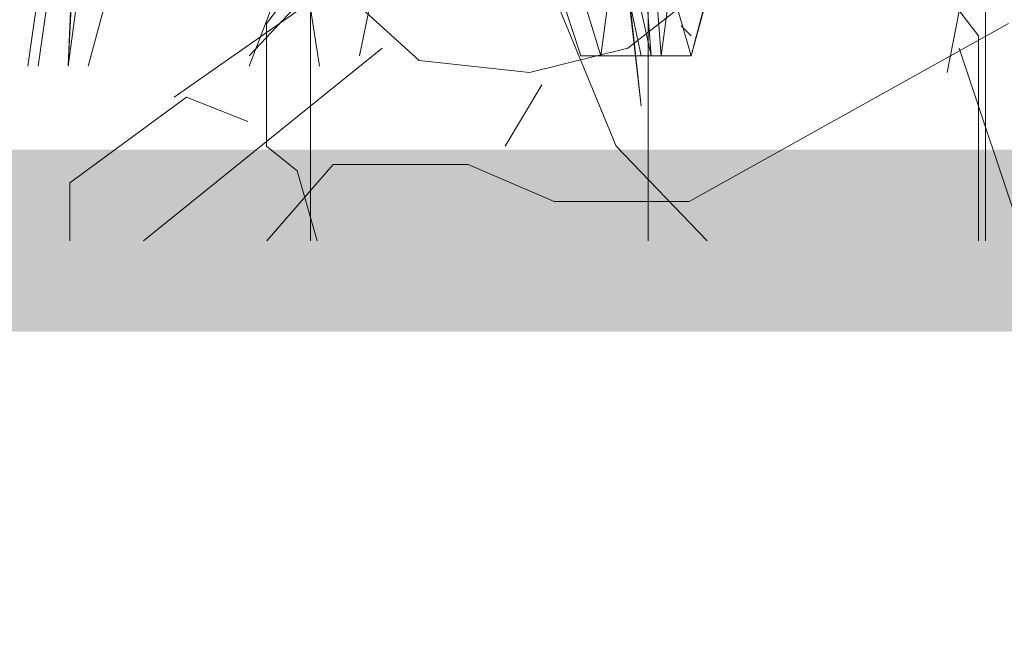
# Model space of a CAD drawing. Header units: millimetres. Extents: x 16698 to 93787, y -21104 to 39413.
# Tile 43 of 256: x 23481 to 23498, y 9741 to 9751. Entities that reach past the tile are written whole.
import ezdxf

# ---------------------------------------------------------------- set-up
doc = ezdxf.new("R2010")
doc.units = ezdxf.units.MM
for name, color, linetype, lineweight in [('__MODUS_ŚCIANY', 2, 'Continuous', 35), ('_MODUS - zielen', 66, 'Continuous', 9), ('Hatch', 4, 'Continuous', 5)]:
    doc.layers.add(name, color=color, linetype=linetype, lineweight=lineweight)

msp = doc.modelspace()

# ---------------------------------------------------------------- hatches: boundary and pattern name
at = {"layer": 'Hatch', "ltscale": 2, "true_color": 0xc7c7c7}
h = msp.add_hatch(dxfattribs=at)
h.set_pattern_fill('GRATE', color=9, scale=7, angle=90)
h.paths.add_polyline_path([(23182.90184, 9824.23322), (23670.94642, 9824.23322), (23670.94642, 9747.23322), (23182.90184, 9747.23322)])

# ---------------------------------------------------------------- linework, layer by layer
at = {"layer": '__MODUS_ŚCIANY', "ltscale": 2, "const_width": 3}
msp.add_lwpolyline([(22482.72843, 9742.23322), (23135.03227, 9742.23322), (23219.34561, 9747.23322), (23815.53999, 9747.23322)], dxfattribs=at)
at = {"layer": '_MODUS - zielen', "transparency": 33554687}
for points in [[(23494.86168, 9778.73768), (23491.05602, 9750.27796), (23491.05602, 9750.27796)], [(23494.86168, 9778.73768), (23491.05602, 9750.27796), (23491.05602, 9750.27796)], [(23488.4086, 9778.40675), (23491.71787, 9749.45065), (23491.71787, 9749.45065)], [(23488.57407, 9778.40675), (23491.71787, 9749.45065), (23491.71787, 9749.45065)], [(23490.06324, 9774.1047), (23491.88334, 9750.27796), (23491.88334, 9750.27796)], [(23490.2287, 9774.1047), (23492.0488, 9750.27796), (23492.0488, 9750.27796)], [(23495.19261, 9773.93924), (23492.0488, 9750.27796), (23492.0488, 9750.27796)], [(23495.19261, 9773.93924), (23492.0488, 9750.27796), (23492.0488, 9750.27796)], [(23486.75397, 9773.60831), (23491.88334, 9750.27796), (23491.88334, 9750.27796)], [(23486.75397, 9773.60831), (23491.71787, 9750.27796), (23491.71787, 9750.27796)], [(23483.4447, 9772.45007), (23490.72509, 9750.27796), (23490.72509, 9750.27796)], [(23483.4447, 9772.45007), (23490.72509, 9750.27796), (23490.72509, 9750.27796)], [(23483.27924, 9769.80265), (23482.28646, 9750.1125), (23483.11377, 9769.80265)], [(23483.94109, 9766.32792), (23481.6246, 9750.1125), (23481.6246, 9750.1125)], [(23484.10655, 9766.32792), (23481.79007, 9750.1125), (23481.79007, 9750.1125)], [(23496.35085, 9764.1769), (23492.54519, 9750.27796), (23496.18539, 9764.1769)], [(23487.0849, 9750.27796), (23487.25036, 9751.10528), (23486.58851, 9751.60167), (23486.91943, 9752.75992), (23486.58851, 9753.25631), (23487.25036, 9753.91816), (23486.75397, 9754.58001), (23486.91943, 9755.40733), (23486.91943, 9756.06919), (23486.91943, 9756.8965), (23486.75397, 9757.72382), (23486.42304, 9758.38567), (23486.42304, 9758.55114), (23486.42304, 9759.21299), (23486.25758, 9759.87485), (23486.09212, 9760.37124), (23485.76119, 9761.03309), (23485.43026, 9761.52948), (23485.09934, 9762.52226)], [(23485.2648, 9750.1125), (23486.09212, 9752.26353), (23486.58851, 9753.25631), (23487.91221, 9754.58001), (23488.4086, 9755.40733), (23489.40139, 9756.8965), (23490.39417, 9758.22021), (23491.22148, 9759.70938), (23491.88334, 9761.03309), (23492.54519, 9761.86041), (23493.37251, 9762.19133), (23494.19983, 9762.19133), (23495.02714, 9762.19133)], [(23486.42304, 9750.1125), (23486.09212, 9752.26353), (23485.76119, 9754.24909), (23485.2648, 9755.73826), (23485.2648, 9756.8965), (23484.93387, 9758.22021), (23484.76841, 9759.04753), (23484.60295, 9760.37124), (23484.60295, 9761.19855)], [(23485.2648, 9750.27796), (23487.91221, 9753.09084), (23489.07046, 9754.08362), (23490.2287, 9755.40733), (23489.40139, 9756.8965), (23491.71787, 9757.22743), (23492.21426, 9758.05475), (23492.54519, 9758.88206), (23493.37251, 9759.87485)], [(23484.76841, 9758.05475), (23482.61738, 9750.1125), (23482.61738, 9750.1125)], [(23484.76841, 9758.05475), (23482.61738, 9750.1125), (23482.61738, 9750.1125)], [(23489.28914, 9755.66399), (23485.55005, 9750.81301), (23485.55005, 9748.79173), (23486.05551, 9748.38753), (23486.38506, 9747.23322)], [(23491.91686, 9754.85559), (23489.89505, 9752.22786), (23491.3099, 9748.79173), (23492.80855, 9747.23322)], [(23495.15037, 9754.85559), (23494.9484, 9753.64271), (23497.27264, 9750.61104), (23497.27264, 9747.23322)], [(23484.8304, 9752.83331), (23485.8413, 9752.22687), (23488.06509, 9750.20572), (23489.88388, 9750.00361), (23491.50069, 9750.40782), (23494.33025, 9752.63121), (23496.95798, 9751.01412), (23496.75601, 9750.00361)], [(23486.05551, 9751.01525), (23484.03369, 9749.6004)], [(23497.76691, 9750.81202), (23492.51147, 9747.88121), (23490.28782, 9747.88121), (23488.87297, 9748.48765), (23486.65024, 9748.48765), (23485.55916, 9747.23322)], [(23492.54519, 9750.60889), (23492.37973, 9750.77435), (23492.37973, 9750.77435)], [(23487.45812, 9750.40782), (23483.52756, 9747.23322)], [(23496.95798, 9750.40782), (23498.01629, 9747.23322)], [(23492.54519, 9750.27796), (23490.72509, 9750.27796), (23490.72509, 9750.27796)], [(23490.08585, 9749.80138), (23489.47994, 9748.79087)], [(23482.31536, 9747.23322), (23482.31536, 9748.18529), (23484.23566, 9749.6004), (23485.24657, 9749.19593)]]:
    msp.add_lwpolyline(points, dxfattribs=at)
for points in [[(23491.05602, 9750.27796), (23485.43026, 9768.64441)], [(23492.54519, 9750.27796), (23488.57407, 9764.01143)], [(23482.28646, 9750.1125), (23484.10655, 9763.6805)]]:
    msp.add_lwpolyline(points, close=True, dxfattribs=at)

doc.saveas('drawing.dxf')
